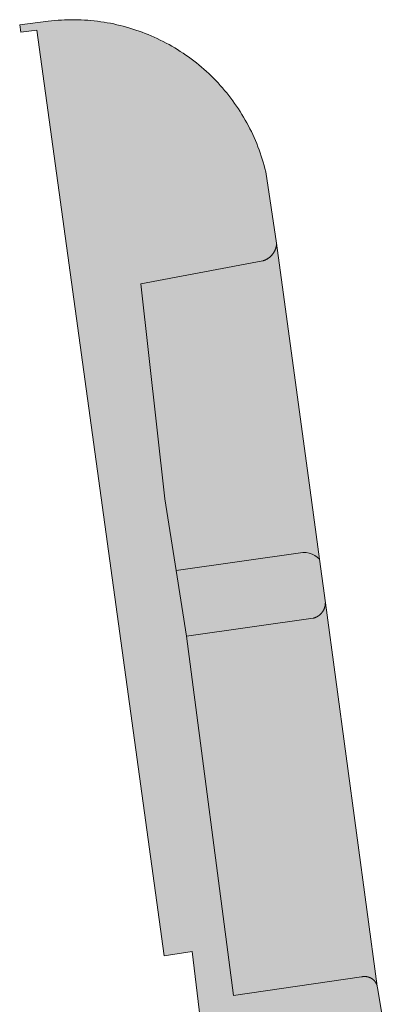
# Model space of a CAD drawing. Extents: x 97094 to 109644, y 463509 to 471969.
# Tile 132 of 256: x 102687 to 102699, y 468756 to 468790. Entities that reach past the tile are written whole.
import ezdxf

# ---------------------------------------------------------------- set-up
doc = ezdxf.new("R2010")
doc.units = 0
doc.layers.add('109 Onkruidbestrijding elementen', color=6, linetype='Continuous', lineweight=20, true_color=0xff00ff)

msp = doc.modelspace()

# ---------------------------------------------------------------- hatches: boundary and pattern name
at = {"layer": '109 Onkruidbestrijding elementen', "true_color": 0xff00ff}
for points in [[(102695.273, 468781.54), (102695.284, 468781.543), (102695.294, 468781.547), (102695.305, 468781.551), (102695.315, 468781.555), (102695.326, 468781.559), (102695.336, 468781.563), (102695.346, 468781.567), (102695.356, 468781.572), (102695.366, 468781.577), (102695.376, 468781.582), (102695.386, 468781.587), (102695.396, 468781.592), (102695.406, 468781.597), (102695.416, 468781.603), (102695.425, 468781.609), (102695.435, 468781.615), (102695.444, 468781.621), (102695.453, 468781.627), (102695.462, 468781.633), (102695.471, 468781.64), (102695.48, 468781.647), (102695.489, 468781.653), (102695.498, 468781.66), (102695.506, 468781.667), (102695.515, 468781.675), (102695.523, 468781.682), (102695.532, 468781.69), (102695.54, 468781.697), (102695.548, 468781.705), (102695.555, 468781.713), (102695.563, 468781.721), (102695.571, 468781.729), (102695.578, 468781.738), (102695.585, 468781.746), (102695.592, 468781.755), (102695.599, 468781.764), (102695.606, 468781.772), (102695.613, 468781.781), (102695.62, 468781.79), (102695.626, 468781.799), (102695.632, 468781.809), (102695.638, 468781.818), (102695.644, 468781.828), (102695.65, 468781.837), (102695.656, 468781.847), (102695.661, 468781.856), (102695.666, 468781.866), (102695.671, 468781.876), (102695.676, 468781.886), (102695.681, 468781.896), (102695.686, 468781.906), (102695.69, 468781.917), (102695.694, 468781.927), (102695.699, 468781.937), (102695.702, 468781.948), (102695.706, 468781.958), (102695.71, 468781.969), (102695.713, 468781.98), (102695.716, 468781.99), (102695.719, 468782.001), (102695.722, 468782.012), (102695.725, 468782.023), (102695.727, 468782.034), (102695.73, 468782.044), (102695.732, 468782.055), (102695.734, 468782.066), (102695.735, 468782.077), (102695.737, 468782.088), (102695.738, 468782.1), (102695.74, 468782.111), (102695.741, 468782.122), (102695.741, 468782.133), (102695.742, 468782.144), (102695.369, 468784.603), (102695.342, 468784.713), (102695.312, 468784.822), (102695.282, 468784.931), (102695.249, 468785.039), (102695.214, 468785.147), (102695.178, 468785.254), (102695.14, 468785.361), (102695.1, 468785.467), (102695.058, 468785.572), (102695.015, 468785.676), (102694.97, 468785.78), (102694.923, 468785.883), (102694.875, 468785.985), (102694.824, 468786.087), (102694.773, 468786.187), (102694.719, 468786.287), (102694.664, 468786.386), (102694.607, 468786.484), (102694.549, 468786.581), (102694.489, 468786.677), (102694.427, 468786.772), (102694.364, 468786.865), (102694.299, 468786.958), (102694.233, 468787.05), (102694.165, 468787.141), (102694.096, 468787.23), (102694.026, 468787.319), (102693.953, 468787.406), (102693.88, 468787.492), (102693.805, 468787.576), (102693.728, 468787.66), (102693.651, 468787.742), (102693.572, 468787.823), (102693.491, 468787.903), (102693.409, 468787.981), (102693.326, 468788.058), (102693.242, 468788.133), (102693.157, 468788.207), (102693.07, 468788.28), (102692.982, 468788.351), (102692.893, 468788.421), (102692.803, 468788.489), (102692.711, 468788.556), (102692.619, 468788.621), (102692.525, 468788.685), (102692.431, 468788.747), (102692.335, 468788.808), (102692.238, 468788.867), (102692.141, 468788.924), (102692.042, 468788.98), (102691.943, 468789.034), (102691.843, 468789.086), (102691.742, 468789.137), (102691.64, 468789.186), (102691.537, 468789.233), (102691.433, 468789.279), (102691.329, 468789.323), (102691.224, 468789.365), (102691.119, 468789.406), (102691.012, 468789.445), (102690.905, 468789.482), (102690.798, 468789.517), (102690.69, 468789.55), (102690.581, 468789.582), (102690.472, 468789.612), (102690.362, 468789.64), (102690.252, 468789.666), (102690.142, 468789.69), (102690.031, 468789.713), (102689.92, 468789.733), (102689.808, 468789.752), (102689.696, 468789.769), (102689.584, 468789.784), (102689.472, 468789.798), (102689.359, 468789.809), (102689.246, 468789.819), (102689.133, 468789.826), (102689.02, 468789.832), (102688.907, 468789.836), (102688.794, 468789.838), (102688.681, 468789.838), (102688.568, 468789.836), (102688.455, 468789.833), (102688.342, 468789.827), (102688.229, 468789.82), (102688.116, 468789.811), (102688.003, 468789.8), (102687.891, 468789.787), (102686.91, 468789.663), (102686.943, 468789.404), (102687.497, 468789.48), (102691.873, 468757.623), (102692.838, 468757.777), (102693.588, 468751.554), (102696.678, 468751.965), (102696.73, 468751.973), (102696.783, 468751.981), (102696.835, 468751.991), (102696.887, 468752.001), (102696.938, 468752.012), (102696.99, 468752.025), (102697.041, 468752.037), (102697.092, 468752.051), (102697.143, 468752.066), (102697.194, 468752.081), (102697.244, 468752.098), (102697.294, 468752.115), (102697.344, 468752.133), (102697.393, 468752.152), (102697.442, 468752.172), (102697.491, 468752.192), (102697.54, 468752.213), (102697.588, 468752.235), (102697.635, 468752.258), (102697.683, 468752.282), (102697.73, 468752.307), (102697.776, 468752.332), (102697.822, 468752.358), (102697.868, 468752.385), (102697.913, 468752.412), (102697.958, 468752.441), (102698.002, 468752.47), (102698.046, 468752.499), (102698.089, 468752.53), (102698.132, 468752.561), (102698.174, 468752.593), (102698.215, 468752.626), (102698.256, 468752.659), (102698.297, 468752.693), (102698.337, 468752.728), (102698.376, 468752.763), (102698.415, 468752.799), (102698.453, 468752.836), (102698.491, 468752.873), (102698.528, 468752.911), (102698.564, 468752.949), (102698.6, 468752.989), (102698.635, 468753.028), (102698.669, 468753.069), (102698.703, 468753.109), (102698.736, 468753.151), (102698.768, 468753.193), (102698.799, 468753.235), (102698.83, 468753.278), (102698.86, 468753.322), (102698.89, 468753.366), (102698.918, 468753.41), (102698.946, 468753.455), (102698.973, 468753.501), (102699, 468753.547), (102699.025, 468753.593), (102699.05, 468753.64), (102699.074, 468753.687), (102699.097, 468753.734), (102699.12, 468753.782), (102699.142, 468753.83), (102699.162, 468753.879), (102699.182, 468753.928), (102699.202, 468753.977), (102699.22, 468754.027), (102699.238, 468754.077), (102699.254, 468754.127), (102699.27, 468754.178), (102699.285, 468754.228), (102699.299, 468754.279), (102699.313, 468754.331), (102699.325, 468754.382), (102699.337, 468754.434), (102699.348, 468754.485), (102699.357, 468754.537), (102699.366, 468754.59), (102699.375, 468754.642), (102699.382, 468754.694), (102699.388, 468754.747), (102699.394, 468754.799), (102699.398, 468754.852), (102699.402, 468754.905), (102699.405, 468754.958), (102699.407, 468755.011), (102699.408, 468755.064), (102699.408, 468755.117), (102699.408, 468755.169), (102699.406, 468755.222), (102699.404, 468755.275), (102699.4, 468755.328), (102699.396, 468755.381), (102699.391, 468755.433), (102699.385, 468755.486), (102699.218, 468756.462), (102699.202, 468756.582), (102699.2, 468756.589), (102699.198, 468756.596), (102699.195, 468756.604), (102699.193, 468756.611), (102699.19, 468756.618), (102699.188, 468756.625), (102699.185, 468756.632), (102699.182, 468756.639), (102699.179, 468756.646), (102699.176, 468756.653), (102699.173, 468756.659), (102699.169, 468756.666), (102699.166, 468756.673), (102699.162, 468756.679), (102699.158, 468756.686), (102699.155, 468756.693), (102699.151, 468756.699), (102699.147, 468756.705), (102699.142, 468756.712), (102699.138, 468756.718), (102699.134, 468756.724), (102699.129, 468756.73), (102699.125, 468756.736), (102699.12, 468756.742), (102699.115, 468756.748), (102699.111, 468756.754), (102699.106, 468756.759), (102699.101, 468756.765), (102699.096, 468756.771), (102699.09, 468756.776), (102699.085, 468756.781), (102699.08, 468756.787), (102699.074, 468756.792), (102699.069, 468756.797), (102699.063, 468756.802), (102699.057, 468756.807), (102699.051, 468756.812), (102699.045, 468756.816), (102699.04, 468756.821), (102699.033, 468756.825), (102699.027, 468756.83), (102699.021, 468756.834), (102699.015, 468756.838), (102699.009, 468756.842), (102699.002, 468756.846), (102698.996, 468756.85), (102698.989, 468756.854), (102698.983, 468756.858), (102698.976, 468756.861), (102698.969, 468756.865), (102698.962, 468756.868), (102698.956, 468756.871), (102698.949, 468756.874), (102698.942, 468756.877), (102698.935, 468756.88), (102698.928, 468756.883), (102698.921, 468756.885), (102698.914, 468756.888), (102698.906, 468756.89), (102698.899, 468756.893), (102698.892, 468756.895), (102698.885, 468756.897), (102698.878, 468756.899), (102698.87, 468756.9), (102698.863, 468756.902), (102698.855, 468756.904), (102698.848, 468756.905), (102698.841, 468756.906), (102698.833, 468756.908), (102698.826, 468756.909), (102698.818, 468756.91), (102698.811, 468756.91), (102698.803, 468756.911), (102698.796, 468756.912), (102698.788, 468756.912), (102698.781, 468756.912), (102698.773, 468756.912), (102698.766, 468756.913), (102698.758, 468756.912), (102698.75, 468756.912), (102698.743, 468756.912), (102698.735, 468756.911), (102698.728, 468756.911), (102698.72, 468756.91), (102698.713, 468756.909), (102698.705, 468756.908), (102698.698, 468756.907), (102698.691, 468756.906), (102698.683, 468756.905), (102698.676, 468756.903), (102698.668, 468756.902), (102698.661, 468756.9), (102694.262, 468756.257), (102692.648, 468768.621), (102692.291, 468770.88), (102691.9, 468773.35), (102691.073, 468780.745), (102695.273, 468781.54)], [(102695.742, 468782.144), (102695.741, 468782.133), (102695.741, 468782.122), (102695.74, 468782.111), (102695.738, 468782.1), (102695.737, 468782.088), (102695.735, 468782.077), (102695.734, 468782.066), (102695.732, 468782.055), (102695.73, 468782.044), (102695.727, 468782.034), (102695.725, 468782.023), (102695.722, 468782.012), (102695.719, 468782.001), (102695.716, 468781.99), (102695.713, 468781.98), (102695.71, 468781.969), (102695.706, 468781.958), (102695.702, 468781.948), (102695.699, 468781.937), (102695.694, 468781.927), (102695.69, 468781.917), (102695.686, 468781.906), (102695.681, 468781.896), (102695.676, 468781.886), (102695.671, 468781.876), (102695.666, 468781.866), (102695.661, 468781.856), (102695.656, 468781.847), (102695.65, 468781.837), (102695.644, 468781.828), (102695.638, 468781.818), (102695.632, 468781.809), (102695.626, 468781.799), (102695.62, 468781.79), (102695.613, 468781.781), (102695.606, 468781.772), (102695.599, 468781.764), (102695.592, 468781.755), (102695.585, 468781.746), (102695.578, 468781.738), (102695.571, 468781.729), (102695.563, 468781.721), (102695.555, 468781.713), (102695.548, 468781.705), (102695.54, 468781.697), (102695.532, 468781.69), (102695.523, 468781.682), (102695.515, 468781.675), (102695.506, 468781.667), (102695.498, 468781.66), (102695.489, 468781.653), (102695.48, 468781.647), (102695.471, 468781.64), (102695.462, 468781.633), (102695.453, 468781.627), (102695.444, 468781.621), (102695.435, 468781.615), (102695.425, 468781.609), (102695.416, 468781.603), (102695.406, 468781.597), (102695.396, 468781.592), (102695.386, 468781.587), (102695.376, 468781.582), (102695.366, 468781.577), (102695.356, 468781.572), (102695.346, 468781.567), (102695.336, 468781.563), (102695.326, 468781.559), (102695.315, 468781.555), (102695.305, 468781.551), (102695.294, 468781.547), (102695.284, 468781.543), (102695.273, 468781.54), (102691.073, 468780.745), (102691.9, 468773.35), (102692.291, 468770.88), (102696.648, 468771.498), (102696.754, 468771.498), (102696.858, 468771.482), (102696.959, 468771.45), (102697.053, 468771.403), (102697.139, 468771.341), (102697.214, 468771.268), (102696.892, 468773.647), (102695.742, 468782.144)], [(102697.214, 468771.268), (102697.139, 468771.341), (102697.053, 468771.403), (102696.959, 468771.45), (102696.858, 468771.482), (102696.754, 468771.498), (102696.648, 468771.498), (102692.291, 468770.88), (102692.648, 468768.621), (102696.996, 468769.24), (102697.005, 468769.242), (102697.014, 468769.245), (102697.023, 468769.247), (102697.031, 468769.25), (102697.04, 468769.253), (102697.049, 468769.256), (102697.058, 468769.259), (102697.066, 468769.262), (102697.075, 468769.266), (102697.083, 468769.269), (102697.092, 468769.273), (102697.1, 468769.277), (102697.108, 468769.281), (102697.117, 468769.285), (102697.125, 468769.289), (102697.133, 468769.294), (102697.141, 468769.298), (102697.149, 468769.303), (102697.157, 468769.308), (102697.165, 468769.313), (102697.172, 468769.318), (102697.18, 468769.323), (102697.187, 468769.328), (102697.195, 468769.334), (102697.202, 468769.339), (102697.209, 468769.345), (102697.217, 468769.351), (102697.224, 468769.357), (102697.231, 468769.363), (102697.237, 468769.369), (102697.244, 468769.375), (102697.251, 468769.382), (102697.257, 468769.388), (102697.264, 468769.395), (102697.27, 468769.402), (102697.276, 468769.408), (102697.282, 468769.415), (102697.288, 468769.422), (102697.294, 468769.429), (102697.3, 468769.437), (102697.306, 468769.444), (102697.311, 468769.451), (102697.316, 468769.459), (102697.322, 468769.466), (102697.327, 468769.474), (102697.332, 468769.482), (102697.337, 468769.49), (102697.341, 468769.498), (102697.346, 468769.506), (102697.35, 468769.514), (102697.355, 468769.522), (102697.359, 468769.53), (102697.363, 468769.538), (102697.367, 468769.547), (102697.371, 468769.555), (102697.374, 468769.564), (102697.378, 468769.572), (102697.381, 468769.581), (102697.384, 468769.589), (102697.387, 468769.598), (102697.39, 468769.607), (102697.393, 468769.616), (102697.396, 468769.624), (102697.398, 468769.633), (102697.4, 468769.642), (102697.403, 468769.651), (102697.405, 468769.66), (102697.406, 468769.669), (102697.408, 468769.678), (102697.41, 468769.687), (102697.411, 468769.697), (102697.412, 468769.706), (102697.414, 468769.715), (102697.414, 468769.724), (102697.415, 468769.733), (102697.416, 468769.742), (102697.416, 468769.752), (102697.417, 468769.761), (102697.417, 468769.77), (102697.214, 468771.268)], [(102692.648, 468768.621), (102694.262, 468756.257), (102698.661, 468756.9), (102698.668, 468756.902), (102698.676, 468756.903), (102698.683, 468756.905), (102698.691, 468756.906), (102698.698, 468756.907), (102698.705, 468756.908), (102698.713, 468756.909), (102698.72, 468756.91), (102698.728, 468756.911), (102698.735, 468756.911), (102698.743, 468756.912), (102698.75, 468756.912), (102698.758, 468756.912), (102698.766, 468756.913), (102698.773, 468756.912), (102698.781, 468756.912), (102698.788, 468756.912), (102698.796, 468756.912), (102698.803, 468756.911), (102698.811, 468756.91), (102698.818, 468756.91), (102698.826, 468756.909), (102698.833, 468756.908), (102698.841, 468756.906), (102698.848, 468756.905), (102698.855, 468756.904), (102698.863, 468756.902), (102698.87, 468756.9), (102698.878, 468756.899), (102698.885, 468756.897), (102698.892, 468756.895), (102698.899, 468756.893), (102698.906, 468756.89), (102698.914, 468756.888), (102698.921, 468756.885), (102698.928, 468756.883), (102698.935, 468756.88), (102698.942, 468756.877), (102698.949, 468756.874), (102698.956, 468756.871), (102698.962, 468756.868), (102698.969, 468756.865), (102698.976, 468756.861), (102698.983, 468756.858), (102698.989, 468756.854), (102698.996, 468756.85), (102699.002, 468756.846), (102699.009, 468756.842), (102699.015, 468756.838), (102699.021, 468756.834), (102699.027, 468756.83), (102699.033, 468756.825), (102699.04, 468756.821), (102699.045, 468756.816), (102699.051, 468756.812), (102699.057, 468756.807), (102699.063, 468756.802), (102699.069, 468756.797), (102699.074, 468756.792), (102699.08, 468756.787), (102699.085, 468756.781), (102699.09, 468756.776), (102699.096, 468756.771), (102699.101, 468756.765), (102699.106, 468756.759), (102699.111, 468756.754), (102699.115, 468756.748), (102699.12, 468756.742), (102699.125, 468756.736), (102699.129, 468756.73), (102699.134, 468756.724), (102699.138, 468756.718), (102699.142, 468756.712), (102699.147, 468756.705), (102699.151, 468756.699), (102699.155, 468756.693), (102699.158, 468756.686), (102699.162, 468756.679), (102699.166, 468756.673), (102699.169, 468756.666), (102699.173, 468756.659), (102699.176, 468756.653), (102699.179, 468756.646), (102699.182, 468756.639), (102699.185, 468756.632), (102699.188, 468756.625), (102699.19, 468756.618), (102699.193, 468756.611), (102699.195, 468756.604), (102699.198, 468756.596), (102699.2, 468756.589), (102699.202, 468756.582), (102697.417, 468769.77), (102697.417, 468769.761), (102697.416, 468769.752), (102697.416, 468769.742), (102697.415, 468769.733), (102697.414, 468769.724), (102697.414, 468769.715), (102697.412, 468769.706), (102697.411, 468769.697), (102697.41, 468769.687), (102697.408, 468769.678), (102697.406, 468769.669), (102697.405, 468769.66), (102697.403, 468769.651), (102697.4, 468769.642), (102697.398, 468769.633), (102697.396, 468769.624), (102697.393, 468769.616), (102697.39, 468769.607), (102697.387, 468769.598), (102697.384, 468769.589), (102697.381, 468769.581), (102697.378, 468769.572), (102697.374, 468769.564), (102697.371, 468769.555), (102697.367, 468769.547), (102697.363, 468769.538), (102697.359, 468769.53), (102697.355, 468769.522), (102697.35, 468769.514), (102697.346, 468769.506), (102697.341, 468769.498), (102697.337, 468769.49), (102697.332, 468769.482), (102697.327, 468769.474), (102697.322, 468769.466), (102697.316, 468769.459), (102697.311, 468769.451), (102697.306, 468769.444), (102697.3, 468769.437), (102697.294, 468769.429), (102697.288, 468769.422), (102697.282, 468769.415), (102697.276, 468769.408), (102697.27, 468769.402), (102697.264, 468769.395), (102697.257, 468769.388), (102697.251, 468769.382), (102697.244, 468769.375), (102697.237, 468769.369), (102697.231, 468769.363), (102697.224, 468769.357), (102697.217, 468769.351), (102697.209, 468769.345), (102697.202, 468769.339), (102697.195, 468769.334), (102697.187, 468769.328), (102697.18, 468769.323), (102697.172, 468769.318), (102697.165, 468769.313), (102697.157, 468769.308), (102697.149, 468769.303), (102697.141, 468769.298), (102697.133, 468769.294), (102697.125, 468769.289), (102697.117, 468769.285), (102697.108, 468769.281), (102697.1, 468769.277), (102697.092, 468769.273), (102697.083, 468769.269), (102697.075, 468769.266), (102697.066, 468769.262), (102697.058, 468769.259), (102697.049, 468769.256), (102697.04, 468769.253), (102697.031, 468769.25), (102697.023, 468769.247), (102697.014, 468769.245), (102697.005, 468769.242), (102696.996, 468769.24), (102692.648, 468768.621)]]:
    msp.add_hatch(color=6, dxfattribs=at).paths.add_polyline_path(points)

# ---------------------------------------------------------------- linework, layer by layer
at = {"layer": '109 Onkruidbestrijding elementen', "color": 3, "true_color": 0x00ff00}
msp.add_lwpolyline([(102699.385, 468755.486), (102699.218, 468756.462), (102699.202, 468756.582), (102699.2, 468756.589), (102699.198, 468756.596), (102699.195, 468756.604), (102699.193, 468756.611), (102699.19, 468756.618), (102699.188, 468756.625), (102699.185, 468756.632), (102699.182, 468756.639), (102699.179, 468756.646), (102699.176, 468756.653), (102699.173, 468756.659), (102699.169, 468756.666), (102699.166, 468756.673), (102699.162, 468756.679), (102699.158, 468756.686), (102699.155, 468756.693), (102699.151, 468756.699), (102699.147, 468756.705), (102699.142, 468756.712), (102699.138, 468756.718), (102699.134, 468756.724), (102699.129, 468756.73), (102699.125, 468756.736), (102699.12, 468756.742), (102699.115, 468756.748), (102699.111, 468756.754), (102699.106, 468756.759), (102699.101, 468756.765), (102699.096, 468756.771), (102699.09, 468756.776), (102699.085, 468756.781), (102699.08, 468756.787), (102699.074, 468756.792), (102699.069, 468756.797), (102699.063, 468756.802), (102699.057, 468756.807), (102699.051, 468756.812), (102699.045, 468756.816), (102699.04, 468756.821), (102699.033, 468756.825), (102699.027, 468756.83), (102699.021, 468756.834), (102699.015, 468756.838), (102699.009, 468756.842), (102699.002, 468756.846), (102698.996, 468756.85), (102698.989, 468756.854), (102698.983, 468756.858), (102698.976, 468756.861), (102698.969, 468756.865), (102698.962, 468756.868), (102698.956, 468756.871), (102698.949, 468756.874), (102698.942, 468756.877), (102698.935, 468756.88), (102698.928, 468756.883), (102698.921, 468756.885), (102698.914, 468756.888), (102698.906, 468756.89), (102698.899, 468756.893), (102698.892, 468756.895), (102698.885, 468756.897), (102698.878, 468756.899), (102698.87, 468756.9), (102698.863, 468756.902), (102698.855, 468756.904), (102698.848, 468756.905), (102698.841, 468756.906), (102698.833, 468756.908), (102698.826, 468756.909), (102698.818, 468756.91), (102698.811, 468756.91), (102698.803, 468756.911), (102698.796, 468756.912), (102698.788, 468756.912), (102698.781, 468756.912), (102698.773, 468756.912), (102698.766, 468756.913), (102698.758, 468756.912), (102698.75, 468756.912), (102698.743, 468756.912), (102698.735, 468756.911), (102698.728, 468756.911), (102698.72, 468756.91), (102698.713, 468756.909), (102698.705, 468756.908), (102698.698, 468756.907), (102698.691, 468756.906), (102698.683, 468756.905), (102698.676, 468756.903), (102698.668, 468756.902), (102698.661, 468756.9), (102694.262, 468756.257), (102692.648, 468768.621), (102692.291, 468770.88), (102691.9, 468773.35), (102691.073, 468780.745), (102695.273, 468781.54), (102695.273, 468781.54), (102695.284, 468781.543), (102695.294, 468781.547), (102695.305, 468781.551), (102695.315, 468781.555), (102695.326, 468781.559), (102695.336, 468781.563), (102695.346, 468781.567), (102695.356, 468781.572), (102695.366, 468781.577), (102695.376, 468781.582), (102695.386, 468781.587), (102695.396, 468781.592), (102695.406, 468781.597), (102695.416, 468781.603), (102695.425, 468781.609), (102695.435, 468781.615), (102695.444, 468781.621), (102695.453, 468781.627), (102695.462, 468781.633), (102695.471, 468781.64), (102695.48, 468781.647), (102695.489, 468781.653), (102695.498, 468781.66), (102695.506, 468781.667), (102695.515, 468781.675), (102695.523, 468781.682), (102695.532, 468781.69), (102695.54, 468781.697), (102695.548, 468781.705), (102695.555, 468781.713), (102695.563, 468781.721), (102695.571, 468781.729), (102695.578, 468781.738), (102695.585, 468781.746), (102695.592, 468781.755), (102695.599, 468781.764), (102695.606, 468781.772), (102695.613, 468781.781), (102695.62, 468781.79), (102695.626, 468781.799), (102695.632, 468781.809), (102695.638, 468781.818), (102695.644, 468781.828), (102695.65, 468781.837), (102695.656, 468781.847), (102695.661, 468781.856), (102695.666, 468781.866), (102695.671, 468781.876), (102695.676, 468781.886), (102695.681, 468781.896), (102695.686, 468781.906), (102695.69, 468781.917), (102695.694, 468781.927), (102695.699, 468781.937), (102695.702, 468781.948), (102695.706, 468781.958), (102695.71, 468781.969), (102695.713, 468781.98), (102695.716, 468781.99), (102695.719, 468782.001), (102695.722, 468782.012), (102695.725, 468782.023), (102695.727, 468782.034), (102695.73, 468782.044), (102695.732, 468782.055), (102695.734, 468782.066), (102695.735, 468782.077), (102695.737, 468782.088), (102695.738, 468782.1), (102695.74, 468782.111), (102695.741, 468782.122), (102695.741, 468782.133), (102695.742, 468782.144), (102695.369, 468784.603), (102695.342, 468784.713), (102695.312, 468784.822), (102695.282, 468784.931), (102695.249, 468785.039), (102695.214, 468785.147), (102695.178, 468785.254), (102695.14, 468785.361), (102695.1, 468785.467), (102695.058, 468785.572), (102695.015, 468785.676), (102694.97, 468785.78), (102694.923, 468785.883), (102694.875, 468785.985), (102694.824, 468786.087), (102694.773, 468786.187), (102694.719, 468786.287), (102694.664, 468786.386), (102694.607, 468786.484), (102694.549, 468786.581), (102694.489, 468786.677), (102694.427, 468786.772), (102694.364, 468786.865), (102694.299, 468786.958), (102694.233, 468787.05), (102694.165, 468787.141), (102694.096, 468787.23), (102694.026, 468787.319), (102693.953, 468787.406), (102693.88, 468787.492), (102693.805, 468787.576), (102693.728, 468787.66), (102693.651, 468787.742), (102693.572, 468787.823), (102693.491, 468787.903), (102693.409, 468787.981), (102693.326, 468788.058), (102693.242, 468788.133), (102693.157, 468788.207), (102693.07, 468788.28), (102692.982, 468788.351), (102692.893, 468788.421), (102692.803, 468788.489), (102692.711, 468788.556), (102692.619, 468788.621), (102692.525, 468788.685), (102692.431, 468788.747), (102692.335, 468788.808), (102692.238, 468788.867), (102692.141, 468788.924), (102692.042, 468788.98), (102691.943, 468789.034), (102691.843, 468789.086), (102691.742, 468789.137), (102691.64, 468789.186), (102691.537, 468789.233), (102691.433, 468789.279), (102691.329, 468789.323), (102691.224, 468789.365), (102691.119, 468789.406), (102691.012, 468789.445), (102690.905, 468789.482), (102690.798, 468789.517), (102690.69, 468789.55), (102690.581, 468789.582), (102690.472, 468789.612), (102690.362, 468789.64), (102690.252, 468789.666), (102690.142, 468789.69), (102690.031, 468789.713), (102689.92, 468789.733), (102689.808, 468789.752), (102689.696, 468789.769), (102689.584, 468789.784), (102689.472, 468789.798), (102689.359, 468789.809), (102689.246, 468789.819), (102689.133, 468789.826), (102689.02, 468789.832), (102688.907, 468789.836), (102688.794, 468789.838), (102688.681, 468789.838), (102688.568, 468789.836), (102688.455, 468789.833), (102688.342, 468789.827), (102688.229, 468789.82), (102688.116, 468789.811), (102688.003, 468789.8), (102687.891, 468789.787), (102686.91, 468789.663), (102686.943, 468789.404), (102687.497, 468789.48), (102691.873, 468757.623), (102692.838, 468757.777), (102693.588, 468751.554)], dxfattribs=at)
for points in [[(102695.742, 468782.144), (102695.741, 468782.133), (102695.741, 468782.122), (102695.74, 468782.111), (102695.738, 468782.1), (102695.737, 468782.088), (102695.735, 468782.077), (102695.734, 468782.066), (102695.732, 468782.055), (102695.73, 468782.044), (102695.727, 468782.034), (102695.725, 468782.023), (102695.722, 468782.012), (102695.719, 468782.001), (102695.716, 468781.99), (102695.713, 468781.98), (102695.71, 468781.969), (102695.706, 468781.958), (102695.702, 468781.948), (102695.699, 468781.937), (102695.694, 468781.927), (102695.69, 468781.917), (102695.686, 468781.906), (102695.681, 468781.896), (102695.676, 468781.886), (102695.671, 468781.876), (102695.666, 468781.866), (102695.661, 468781.856), (102695.656, 468781.847), (102695.65, 468781.837), (102695.644, 468781.828), (102695.638, 468781.818), (102695.632, 468781.809), (102695.626, 468781.799), (102695.62, 468781.79), (102695.613, 468781.781), (102695.606, 468781.772), (102695.599, 468781.764), (102695.592, 468781.755), (102695.585, 468781.746), (102695.578, 468781.738), (102695.571, 468781.729), (102695.563, 468781.721), (102695.555, 468781.713), (102695.548, 468781.705), (102695.54, 468781.697), (102695.532, 468781.69), (102695.523, 468781.682), (102695.515, 468781.675), (102695.506, 468781.667), (102695.498, 468781.66), (102695.489, 468781.653), (102695.48, 468781.647), (102695.471, 468781.64), (102695.462, 468781.633), (102695.453, 468781.627), (102695.444, 468781.621), (102695.435, 468781.615), (102695.425, 468781.609), (102695.416, 468781.603), (102695.406, 468781.597), (102695.396, 468781.592), (102695.386, 468781.587), (102695.376, 468781.582), (102695.366, 468781.577), (102695.356, 468781.572), (102695.346, 468781.567), (102695.336, 468781.563), (102695.326, 468781.559), (102695.315, 468781.555), (102695.305, 468781.551), (102695.294, 468781.547), (102695.284, 468781.543), (102695.273, 468781.54), (102691.073, 468780.745), (102691.9, 468773.35), (102692.291, 468770.88), (102696.648, 468771.498), (102696.754, 468771.498), (102696.858, 468771.482), (102696.959, 468771.45), (102697.053, 468771.403), (102697.139, 468771.341), (102697.214, 468771.268), (102696.892, 468773.647), (102695.742, 468782.144)], [(102697.214, 468771.268), (102697.139, 468771.341), (102697.053, 468771.403), (102696.959, 468771.45), (102696.858, 468771.482), (102696.754, 468771.498), (102696.648, 468771.498), (102692.291, 468770.88), (102692.648, 468768.621), (102696.996, 468769.24), (102697.005, 468769.242), (102697.014, 468769.245), (102697.023, 468769.247), (102697.031, 468769.25), (102697.04, 468769.253), (102697.049, 468769.256), (102697.058, 468769.259), (102697.066, 468769.262), (102697.075, 468769.266), (102697.083, 468769.269), (102697.092, 468769.273), (102697.1, 468769.277), (102697.108, 468769.281), (102697.117, 468769.285), (102697.125, 468769.289), (102697.133, 468769.294), (102697.141, 468769.298), (102697.149, 468769.303), (102697.157, 468769.308), (102697.165, 468769.313), (102697.172, 468769.318), (102697.18, 468769.323), (102697.187, 468769.328), (102697.195, 468769.334), (102697.202, 468769.339), (102697.209, 468769.345), (102697.217, 468769.351), (102697.224, 468769.357), (102697.231, 468769.363), (102697.237, 468769.369), (102697.244, 468769.375), (102697.251, 468769.382), (102697.257, 468769.388), (102697.264, 468769.395), (102697.27, 468769.402), (102697.276, 468769.408), (102697.282, 468769.415), (102697.288, 468769.422), (102697.294, 468769.429), (102697.3, 468769.437), (102697.306, 468769.444), (102697.311, 468769.451), (102697.316, 468769.459), (102697.322, 468769.466), (102697.327, 468769.474), (102697.332, 468769.482), (102697.337, 468769.49), (102697.341, 468769.498), (102697.346, 468769.506), (102697.35, 468769.514), (102697.355, 468769.522), (102697.359, 468769.53), (102697.363, 468769.538), (102697.367, 468769.547), (102697.371, 468769.555), (102697.374, 468769.564), (102697.378, 468769.572), (102697.381, 468769.581), (102697.384, 468769.589), (102697.387, 468769.598), (102697.39, 468769.607), (102697.393, 468769.616), (102697.396, 468769.624), (102697.398, 468769.633), (102697.4, 468769.642), (102697.403, 468769.651), (102697.405, 468769.66), (102697.406, 468769.669), (102697.408, 468769.678), (102697.41, 468769.687), (102697.411, 468769.697), (102697.412, 468769.706), (102697.414, 468769.715), (102697.414, 468769.724), (102697.415, 468769.733), (102697.416, 468769.742), (102697.416, 468769.752), (102697.417, 468769.761), (102697.417, 468769.77), (102697.214, 468771.268)], [(102692.648, 468768.621), (102694.262, 468756.257), (102698.661, 468756.9), (102698.668, 468756.902), (102698.676, 468756.903), (102698.683, 468756.905), (102698.691, 468756.906), (102698.698, 468756.907), (102698.705, 468756.908), (102698.713, 468756.909), (102698.72, 468756.91), (102698.728, 468756.911), (102698.735, 468756.911), (102698.743, 468756.912), (102698.75, 468756.912), (102698.758, 468756.912), (102698.766, 468756.913), (102698.773, 468756.912), (102698.781, 468756.912), (102698.788, 468756.912), (102698.796, 468756.912), (102698.803, 468756.911), (102698.811, 468756.91), (102698.818, 468756.91), (102698.826, 468756.909), (102698.833, 468756.908), (102698.841, 468756.906), (102698.848, 468756.905), (102698.855, 468756.904), (102698.863, 468756.902), (102698.87, 468756.9), (102698.878, 468756.899), (102698.885, 468756.897), (102698.892, 468756.895), (102698.899, 468756.893), (102698.906, 468756.89), (102698.914, 468756.888), (102698.921, 468756.885), (102698.928, 468756.883), (102698.935, 468756.88), (102698.942, 468756.877), (102698.949, 468756.874), (102698.956, 468756.871), (102698.962, 468756.868), (102698.969, 468756.865), (102698.976, 468756.861), (102698.983, 468756.858), (102698.989, 468756.854), (102698.996, 468756.85), (102699.002, 468756.846), (102699.009, 468756.842), (102699.015, 468756.838), (102699.021, 468756.834), (102699.027, 468756.83), (102699.033, 468756.825), (102699.04, 468756.821), (102699.045, 468756.816), (102699.051, 468756.812), (102699.057, 468756.807), (102699.063, 468756.802), (102699.069, 468756.797), (102699.074, 468756.792), (102699.08, 468756.787), (102699.085, 468756.781), (102699.09, 468756.776), (102699.096, 468756.771), (102699.101, 468756.765), (102699.106, 468756.759), (102699.111, 468756.754), (102699.115, 468756.748), (102699.12, 468756.742), (102699.125, 468756.736), (102699.129, 468756.73), (102699.134, 468756.724), (102699.138, 468756.718), (102699.142, 468756.712), (102699.147, 468756.705), (102699.151, 468756.699), (102699.155, 468756.693), (102699.158, 468756.686), (102699.162, 468756.679), (102699.166, 468756.673), (102699.169, 468756.666), (102699.173, 468756.659), (102699.176, 468756.653), (102699.179, 468756.646), (102699.182, 468756.639), (102699.185, 468756.632), (102699.188, 468756.625), (102699.19, 468756.618), (102699.193, 468756.611), (102699.195, 468756.604), (102699.198, 468756.596), (102699.2, 468756.589), (102699.202, 468756.582), (102697.417, 468769.77), (102697.417, 468769.761), (102697.416, 468769.752), (102697.416, 468769.742), (102697.415, 468769.733), (102697.414, 468769.724), (102697.414, 468769.715), (102697.412, 468769.706), (102697.411, 468769.697), (102697.41, 468769.687), (102697.408, 468769.678), (102697.406, 468769.669), (102697.405, 468769.66), (102697.403, 468769.651), (102697.4, 468769.642), (102697.398, 468769.633), (102697.396, 468769.624), (102697.393, 468769.616), (102697.39, 468769.607), (102697.387, 468769.598), (102697.384, 468769.589), (102697.381, 468769.581), (102697.378, 468769.572), (102697.374, 468769.564), (102697.371, 468769.555), (102697.367, 468769.547), (102697.363, 468769.538), (102697.359, 468769.53), (102697.355, 468769.522), (102697.35, 468769.514), (102697.346, 468769.506), (102697.341, 468769.498), (102697.337, 468769.49), (102697.332, 468769.482), (102697.327, 468769.474), (102697.322, 468769.466), (102697.316, 468769.459), (102697.311, 468769.451), (102697.306, 468769.444), (102697.3, 468769.437), (102697.294, 468769.429), (102697.288, 468769.422), (102697.282, 468769.415), (102697.276, 468769.408), (102697.27, 468769.402), (102697.264, 468769.395), (102697.257, 468769.388), (102697.251, 468769.382), (102697.244, 468769.375), (102697.237, 468769.369), (102697.231, 468769.363), (102697.224, 468769.357), (102697.217, 468769.351), (102697.209, 468769.345), (102697.202, 468769.339), (102697.195, 468769.334), (102697.187, 468769.328), (102697.18, 468769.323), (102697.172, 468769.318), (102697.165, 468769.313), (102697.157, 468769.308), (102697.149, 468769.303), (102697.141, 468769.298), (102697.133, 468769.294), (102697.125, 468769.289), (102697.117, 468769.285), (102697.108, 468769.281), (102697.1, 468769.277), (102697.092, 468769.273), (102697.083, 468769.269), (102697.075, 468769.266), (102697.066, 468769.262), (102697.058, 468769.259), (102697.049, 468769.256), (102697.04, 468769.253), (102697.031, 468769.25), (102697.023, 468769.247), (102697.014, 468769.245), (102697.005, 468769.242), (102696.996, 468769.24), (102692.648, 468768.621)]]:
    msp.add_lwpolyline(points, close=True, dxfattribs=at)

doc.saveas('drawing.dxf')
